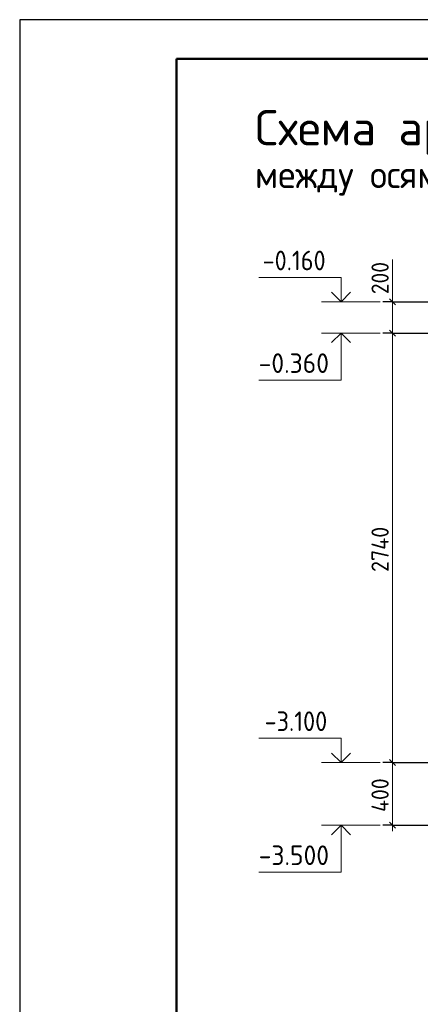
# Model space of a CAD drawing. Header units: millimetres. Extents: x 0 to 42000, y 0 to 29700.
# Tile 5 of 16: x 0 to 5109, y 17135 to 29700. Entities that reach past the tile are written whole.
import ezdxf

# ---------------------------------------------------------------- set-up
doc = ezdxf.new("R2010")
doc.units = ezdxf.units.MM
for name, color, linetype, lineweight in [('Standard', 7, 'Continuous', 25), ('Высотные отметки', 7, 'Continuous', 25), ('Заголовок чертежа', 7, 'Continuous', 25), ('Размерная линия_ общее', 7, 'Continuous', 13)]:
    doc.layers.add(name, color=color, linetype=linetype, lineweight=lineweight)
doc.layers.add('Размерная выноска', color=7, linetype='Continuous')
doc.styles.add('ISOCPEUR', font='txt')

msp = doc.modelspace()

# ---------------------------------------------------------------- linework, layer by layer
at = {"layer": 'Standard', "color": 7, "linetype": 'Continuous', "lineweight": 25, "transparency": 33554687}
msp.add_line((2000, 29200), (2000, 1058), dxfattribs=at)
msp.add_lwpolyline([(0, 0), (42000, 0), (42000, 29700), (0, 29700), (0, 0)], close=True, dxfattribs=at)
at = {"layer": 'Standard', "color": 7, "linetype": 'Continuous', "lineweight": 50, "transparency": 33554687}
msp.add_lwpolyline([(2000, 29200), (41500, 29200), (41500, 500), (2000, 500), (2000, 29200)], close=True, dxfattribs=at)
at = {"layer": 'Standard', "color": 7, "linetype": 'Continuous', "lineweight": 13, "transparency": 33554687}
msp.add_lwpolyline([(31777, 29200), (2000, 29200), (2000, 6000), (31777, 6000), (31777, 29200)], dxfattribs=at)
at = {"layer": 'Высотные отметки', "color": 7, "linetype": 'Continuous', "lineweight": 35, "transparency": 33554687}
for p, q in [((4098, 26100), (3977, 26221)), ((4098, 26100), (3977, 26221)), ((4098, 26100), (4219, 26221)), ((4098, 26100), (4219, 26221)), ((4098, 25700), (3977, 25579)), ((4098, 25700), (3977, 25579)), ((4098, 25700), (4219, 25579)), ((4098, 25700), (4219, 25579)), ((4098, 20220), (3977, 20341)), ((4098, 20220), (3977, 20341)), ((4098, 20220), (4219, 20341)), ((4098, 20220), (4219, 20341)), ((4098, 19420), (3977, 19299)), ((4098, 19420), (3977, 19299)), ((4098, 19420), (4219, 19299)), ((4098, 19420), (4219, 19299))]:
    msp.add_line(p, q, dxfattribs=at)
at = {"layer": 'Высотные отметки', "color": 7, "linetype": 'Continuous', "lineweight": 13, "transparency": 33554687}
for p, q in [((4598, 26100), (3848, 26100)), ((4598, 26100), (3848, 26100)), ((4598, 25700), (3848, 25700)), ((4598, 25700), (3848, 25700)), ((4598, 20220), (3848, 20220)), ((4598, 20220), (3848, 20220)), ((4598, 19420), (3848, 19420)), ((4598, 19420), (3848, 19420))]:
    msp.add_line(p, q, dxfattribs=at)
for points in [[(4098, 26100), (4098, 26410), (3048, 26410)], [(4098, 26100), (4098, 26410), (3048, 26410)], [(4098, 25700), (4098, 25100), (3048, 25100)], [(4098, 25700), (4098, 25100), (3048, 25100)], [(4098, 20220), (4098, 20530), (3048, 20530)], [(4098, 20220), (4098, 20530), (3048, 20530)], [(4098, 19420), (4098, 18820), (3048, 18820)], [(4098, 19420), (4098, 18820), (3048, 18820)]]:
    msp.add_lwpolyline(points, dxfattribs=at)
at = {"layer": 'Размерная выноска', "color": 7, "linetype": 'Continuous', "lineweight": 13, "transparency": 33554687}
msp.add_line((4756, 26100), (4756, 26640), dxfattribs=at)
at = {"layer": 'Размерная линия_ общее', "color": 7, "linetype": 'Continuous', "lineweight": 25, "transparency": 33554687}
for p, q in [((4793, 26062), (4718, 26138)), ((4793, 25662), (4718, 25738)), ((4793, 20182), (4718, 20258)), ((4793, 19382), (4718, 19458))]:
    msp.add_line(p, q, dxfattribs=at)
at = {"layer": 'Размерная линия_ общее', "color": 7, "linetype": 'Continuous', "lineweight": 13, "transparency": 33554687}
for p, q in [((4756, 26100), (4756, 26175)), ((4756, 25700), (4756, 26100)), ((4756, 20220), (4756, 25700)), ((4756, 19420), (4756, 19345))]:
    msp.add_line(p, q, dxfattribs=at)
at = {"layer": 'Размерная линия_ общее', "color": 253, "linetype": 'Continuous', "lineweight": -3, "true_color": 0xa0a0a0, "transparency": 33554687}
for p, q in [((4756, 26100), (4631, 26100)), ((4756, 26100), (4881, 26100)), ((4756, 26100), (5280, 26100)), ((4756, 25700), (4631, 25700)), ((4756, 25700), (4881, 25700)), ((4756, 25700), (5280, 25700)), ((4756, 20220), (4631, 20220)), ((4756, 20220), (4881, 20220)), ((4756, 20220), (5280, 20220)), ((4756, 19420), (4631, 19420)), ((4756, 19420), (4881, 19420)), ((4756, 19420), (5280, 19420))]:
    msp.add_line(p, q, dxfattribs=at)
at = {"layer": 'Размерная линия_ общее', "color": 7, "linetype": 'Continuous', "lineweight": 13, "transparency": 33554687}
msp.add_lwpolyline([(4756, 19420), (4756, 19493), (4756, 19493), (4756, 20220)], dxfattribs=at)

# ---------------------------------------------------------------- texts
at = {"layer": 'Высотные отметки', "color": 7, "linetype": 'Continuous', "lineweight": 25, "transparency": 33554687, "char_height": 250, "attachment_point": 7, "style": 'ISOCPEUR'}
for s, insert, width in [('\\W0.90;-0.160', (3098, 26502), 1011.77), ('\\W0.95;-0.360', (3048, 25192), 1067.87), ('\\W0.90;-3.100', (3123, 20622), 1011.77), ('\\W0.95;-3.500', (3048, 18912), 1067.87)]:
    msp.add_mtext(s, dxfattribs=dict(at, insert=insert, width=width))
at = {"layer": 'Заголовок чертежа', "color": 7, "linetype": 'Continuous', "lineweight": 50, "transparency": 33554687, "attachment_point": 7, "style": 'ISOCPEUR'}
for s, insert, char_height, width in [('\\W0.99;Схема армирования стены', (3000, 27975), 450, 7688.11), ('\\W0.96;между осями В и Г в осях 1/2-1/1', (3000, 27455), 350, 7655.64)]:
    msp.add_mtext(s, dxfattribs=dict(at, insert=insert, char_height=char_height, width=width))
at = {"layer": 'Размерная линия_ общее', "color": 7, "linetype": 'Continuous', "lineweight": 25, "transparency": 33554687, "char_height": 220, "attachment_point": 7, "rotation": 90, "style": 'ISOCPEUR'}
for s, insert, width in [('\\W0.91;200', (4706, 26197), 561.99), ('\\W0.93;2740', (4706, 22652), 740.39), ('\\W0.92;400', (4706, 19589), 584.45)]:
    msp.add_mtext(s, dxfattribs=dict(at, insert=insert, width=width))

doc.saveas('drawing.dxf')
